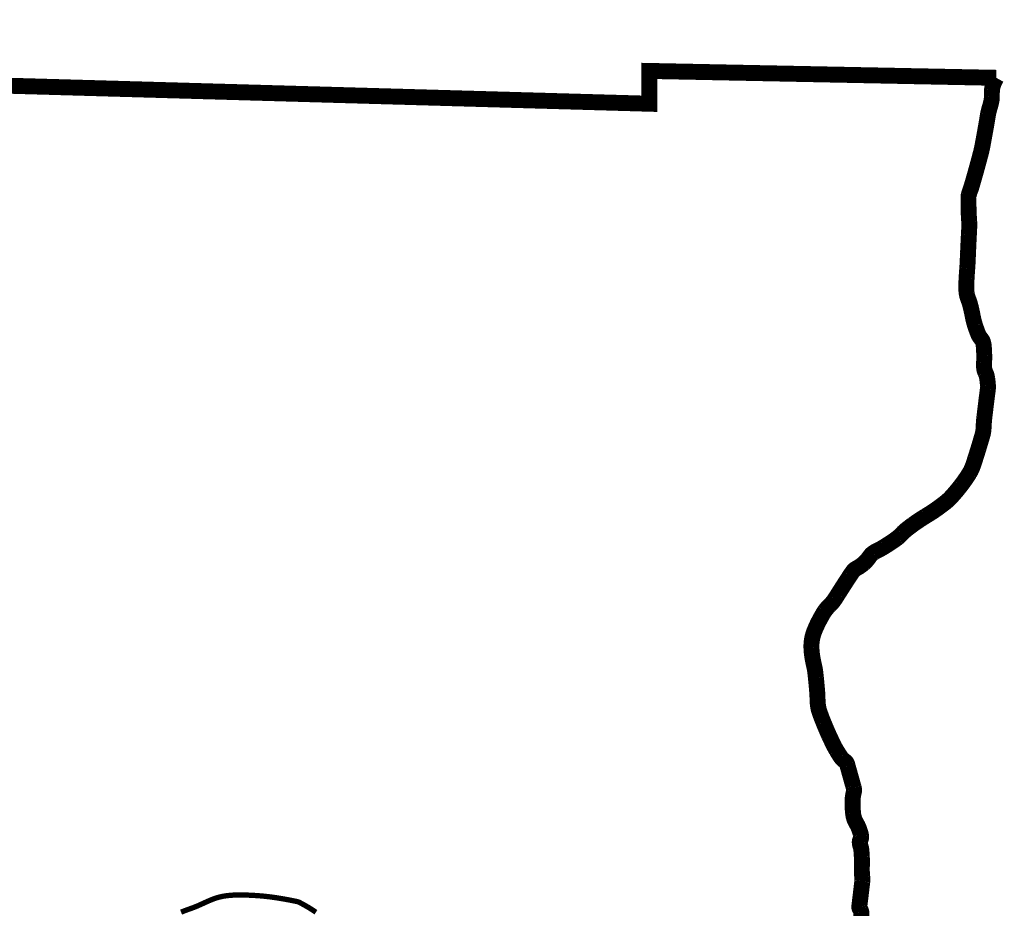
# Model space of a CAD drawing. Header units: feet. Extents: x 0.5 to 9, y 11.5 to 22.5.
# Tile 168 of 170: x 7.906 to 8.333, y 13.48 to 13.865. Entities that reach past the tile are written whole.
import ezdxf

# ---------------------------------------------------------------- set-up
doc = ezdxf.new("R2010")
doc.units = ezdxf.units.FT
doc.header["$MEASUREMENT"] = 0
doc.layers.add('BELMONT-BORDER', color=5, linetype='CONTINUOUS')
doc.layers.add('FACE', color=160, linetype='CONTINUOUS')

msp = doc.modelspace()

# ---------------------------------------------------------------- linework, layer by layer
at = {"layer": 'BELMONT-BORDER', "color": 7, "const_width": 0.00691}
msp.add_lwpolyline([(7.08737, 12.92387), (7.09617, 13.85929), (7.36351, 13.86184), (7.36363, 13.85182), (8.17889, 13.82891), (8.17896, 13.84312), (8.32935, 13.84014)], dxfattribs=at)
msp.add_lwpolyline([(8.27082, 13.47639, 0.042798), (8.27085, 13.47833, 0.147885), (8.27029, 13.47982, -0.194316), (8.26996, 13.48101, -0.002644), (8.27023, 13.48331, 0.001533), (8.27071, 13.48729, 0.000167), (8.27124, 13.49182, 0.002446), (8.27127, 13.49213, 0.058399), (8.27126, 13.49351, -0.028804), (8.27106, 13.49629, -0.008123), (8.27107, 13.49883, 0.009336), (8.27108, 13.50136, 0.009851), (8.27104, 13.50268, 0.005039), (8.27087, 13.50525, 0.063836), (8.27052, 13.50695, -0.062086), (8.27016, 13.5087, -0.155581), (8.27047, 13.51005, 0.162501), (8.27076, 13.51136, 0.039146), (8.27056, 13.51241, 0.019266), (8.26991, 13.51449, 0.051338), (8.26864, 13.51716, -0.063951), (8.26767, 13.51934, -0.050097), (8.26723, 13.52159, -0.023551), (8.26702, 13.52644, -0.064423), (8.26755, 13.53048, 0.133949), (8.26754, 13.53246, 0.000137), (8.26729, 13.53333, 0.000035), (8.26633, 13.53676, 0.000059), (8.26494, 13.54172, 0.000313), (8.26468, 13.54265, 0.1759), (8.26371, 13.544, -0.099608), (8.26171, 13.54606, -0.007684), (8.26003, 13.54874, -0.016767), (8.25933, 13.55, -0.005872), (8.25802, 13.55261, -0.006046), (8.25681, 13.55517, -0.006159), (8.256, 13.55701, -0.002978), (8.25439, 13.56083, -0.018533), (8.25256, 13.56578, -0.044957), (8.25207, 13.5679, -0.029655), (8.25185, 13.57064, 0.017705), (8.2516, 13.57523, 0.002412), (8.25115, 13.57996, 0.004295), (8.25086, 13.58261, 0.030338), (8.25039, 13.58523, -0.01961), (8.24957, 13.58927, -0.034839), (8.2492, 13.59337, -0.044435), (8.24942, 13.5966, -0.052647), (8.25035, 13.60006, -0.032742), (8.25276, 13.60527, -0.006896), (8.25425, 13.60792, -0.018536), (8.25485, 13.60888, -0.055063), (8.25718, 13.61159, 0.060634), (8.25926, 13.61407, 0.004094), (8.26064, 13.61621, -0.002517), (8.26286, 13.61971, -0.002667), (8.2659, 13.62438, -0.007271), (8.26705, 13.62607, -0.122024), (8.26875, 13.62756, 0.067961), (8.27204, 13.62985, 0.058401), (8.27442, 13.63263, -0.093443), (8.27604, 13.63427, -0.044105), (8.27803, 13.63541, 0.03269), (8.28075, 13.63688, 0.008987), (8.28489, 13.63958, 0.020323), (8.28665, 13.64088, 0.038931), (8.28844, 13.64257, -0.039161), (8.29024, 13.64426, -0.012183), (8.2931, 13.64645, -0.011703), (8.29618, 13.64858, -0.009097), (8.29867, 13.65016, 0.007942), (8.30153, 13.65195, 0.011581), (8.30385, 13.65354, 0.008333), (8.30698, 13.65587, 0.040823), (8.30959, 13.65824, 0.022202), (8.31379, 13.66317, 0.028135), (8.31772, 13.66883, 0.055127), (8.31921, 13.67202, 0.005018), (8.32022, 13.67508, 0.003509), (8.3216, 13.67947, 0.002576), (8.32339, 13.68548, 0.021431), (8.32357, 13.68621, 0.042111), (8.32384, 13.68858, -0.02204), (8.32418, 13.69313, -0.000345), (8.32471, 13.69752, -0.000454), (8.32512, 13.70086, -0.003055), (8.3254, 13.70303, 0.003074), (8.32568, 13.7052, 0.046227), (8.32572, 13.70672, 0.021537), (8.32538, 13.70995, 0.074331), (8.3246, 13.71249, -0.091163), (8.32404, 13.71458, -0.038585), (8.32403, 13.71665, 0.024519), (8.32411, 13.71991, 0.01373), (8.3239, 13.72386, 0.038329), (8.32368, 13.72525, 0.119853), (8.32276, 13.72705, -0.086595), (8.32134, 13.72943, -0.010577), (8.3202, 13.73261, -0.018129), (8.31964, 13.7345, -0.016431), (8.31902, 13.7373, 0.013009), (8.31826, 13.74084, 0.035361), (8.31714, 13.74437, -0.055809), (8.31652, 13.74664, -0.036436), (8.31634, 13.7488, -0.017567), (8.31646, 13.75329, -0.003901), (8.31675, 13.75761, 0.007515), (8.31689, 13.75985, 0.000808), (8.31709, 13.7643, -0.000521), (8.31729, 13.76876, -0.001751), (8.31746, 13.77227, 0.003697), (8.31763, 13.77577, 0.029137), (8.3176, 13.77768, -0.011245), (8.31734, 13.7826, -0.010117), (8.31729, 13.78831, -0.053041), (8.31741, 13.78939, -0.035791), (8.31788, 13.79093, 0.021189), (8.31874, 13.7935, 0.000995), (8.32016, 13.79844, 0.001659), (8.32099, 13.80141, 0.003277), (8.32251, 13.80705, 0.009095), (8.32301, 13.8091, 0.009058), (8.32344, 13.81119, 0.002443), (8.32486, 13.819, 0.002868), (8.32532, 13.82171, -0.002647), (8.32578, 13.82442, -0.033092), (8.32643, 13.82705, 0.027125), (8.32726, 13.83025, 0.05683), (8.3274, 13.83194, -0.030831), (8.3275, 13.83505, -0.063579), (8.32796, 13.83709, -0.039453), (8.32935, 13.84014)], format="xyb", dxfattribs=at)
at = {"layer": 'FACE', "color": 7, "const_width": 0.0023}
msp.add_lwpolyline([(7.97593, 13.47854), (7.97744, 13.47914), (7.97893, 13.47969), (7.98039, 13.48021), (7.9818, 13.48074), (7.98318, 13.4813), (7.98452, 13.4819), (7.98584, 13.4825), (7.98716, 13.4831), (7.98848, 13.48368), (7.98983, 13.48422), (7.9912, 13.4847), (7.99263, 13.48511), (7.99411, 13.48543), (7.99564, 13.48567), (7.99721, 13.48584), (7.99879, 13.48594), (8.00039, 13.48599), (8.00197, 13.486), (8.00354, 13.48597), (8.00508, 13.48592), (8.00657, 13.48586), (8.00803, 13.48577), (8.00945, 13.48567), (8.01084, 13.48556), (8.0122, 13.48543), (8.01355, 13.48528), (8.01488, 13.48512), (8.01621, 13.48494), (8.01753, 13.48474), (8.01882, 13.48453), (8.02008, 13.48432), (8.02127, 13.48411), (8.02238, 13.4839), (8.02338, 13.48371), (8.02426, 13.48354), (8.02499, 13.4834), (8.02558, 13.48328), (8.02603, 13.48319), (8.02641, 13.48309), (8.02675, 13.48298), (8.02708, 13.48285), (8.02745, 13.48267), (8.02791, 13.48243), (8.02848, 13.48212), (8.02922, 13.48172), (8.03015, 13.48119), (8.03131, 13.48051), (8.03271, 13.47964), (8.0344, 13.47853)], dxfattribs=at)

doc.saveas('drawing.dxf')
